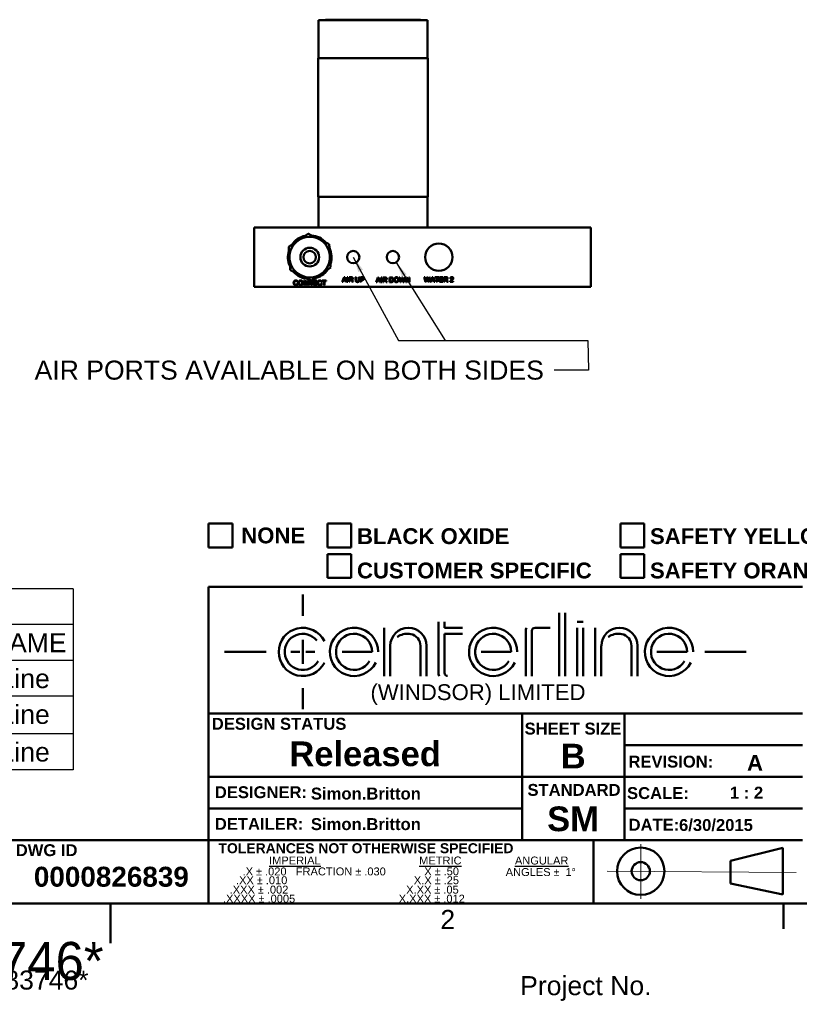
# Model space of a CAD drawing. Header units: millimetres. Extents: x 7 to 857, y -1 to 540.
# Tile 6 of 8: x 403 to 653, y -1 to 315. Entities that reach past the tile are written whole.
import ezdxf
from ezdxf.enums import TextEntityAlignment as Align

# ---------------------------------------------------------------- set-up
doc = ezdxf.new("R2010")
doc.units = ezdxf.units.MM
doc.header["$LTSCALE"] = 2
doc.layers.get('0').update_dxf_attribs({"lineweight": 25})
for name, color, linetype, lineweight in [('Border_0', 7, 'Continuous', 50), ('Border_2', 7, 'Continuous', 50), ('Sketch Geometry(CL)', 7, 'Continuous', 50), ('Symbols(CL)', 7, 'Continuous', 25), ('Visible Edges(CL)', 7, 'Continuous', 50)]:
    doc.layers.add(name, color=color, linetype=linetype, lineweight=lineweight)
doc.styles.add('ALIGNED-CL', font='arial.ttf')
doc.styles.add('Copy of DEFAULT-CL', font='arial.ttf')
doc.styles.add('DEFAULT-ANSI', font='arial.ttf')
doc.styles.add('Text Style30', font='arialbd.ttf')
doc.styles.add('Text Style31', font='arialbd.ttf')
doc.styles.add('Text Style32', font='arialbd.ttf')
doc.styles.add('Text Style50', font='arialbd.ttf')
doc.styles.add('Text Style56', font='arialbd.ttf')
doc.styles.add('Text Style93', font='arialbd.ttf')
doc.styles.add('Text Style95', font='arialbd.ttf')
doc.dimstyles.new('MM-2PLC-CL$7', dxfattribs={"dimscale": 2, "dimtxt": 3.048, "dimasz": 2.5, "dimexe": 3.175, "dimexo": 1.5875, "dimgap": 1.6002, "dimtad": 0, "dimtoh": 1, "dimrnd": 1e-08, "dimzin": 0, "dimdsep": 46, "dimtxsty": 'ALIGNED-CL', "dimcen": 0.09, "dimdle": 10, "dimclrd": 7, "dimclre": 7, "dimclrt": 250, "dimadec": 1, "dimazin": 0, "dimtfac": 1, "dimtofl": 0, "dimtmove": 0, "dimatfit": 3, "dimfxl": 0, "dimtolj": 1, "dimtzin": 0, "dimlwd": 25, "dimlwe": 25, "dimarcsym": 0})

# ---------------------------------------------------------------- blocks, each defined once
blk = doc.blocks.new('Borders Default Border')
at = {"layer": 'Border_0'}
blk.add_line((323.85, 15.75), (323.85, 11.68), dxfattribs=at)
at = {"layer": 'Border_0', "flags": 128}
blk.add_lwpolyline([(215.9, 9.4), (215.9, 15.75)], dxfattribs=at)
at = {"layer": 'Border_2', "insert": (268.82, 11.68), "char_height": 3.05, "attachment_point": 7, "style": 'ALIGNED-CL'}
blk.add_mtext('2', dxfattribs=at)
blk = doc.blocks.new('Replacement Items List')
at = {"layer": 'Symbols(CL)'}
for p, q in [((209.93, 66.23), (30.38, 66.23)), ((30.38, 66.23), (30.38, 60.51)), ((209.93, 66.23), (209.93, 60.51)), ((209.93, 60.51), (30.38, 60.51)), ((30.38, 60.51), (30.38, 54.76)), ((42.69, 60.51), (42.69, 54.76)), ((79.61, 60.51), (79.61, 54.76)), ((184.23, 60.51), (184.23, 54.76)), ((209.93, 60.51), (209.93, 54.76)), ((209.93, 54.76), (30.38, 54.76)), ((30.38, 54.76), (30.38, 37.22)), ((42.69, 54.76), (42.69, 37.22)), ((79.61, 54.76), (79.61, 37.22)), ((184.23, 54.76), (184.23, 37.22)), ((209.93, 54.76), (209.93, 37.22)), ((209.93, 49.01), (30.38, 49.01)), ((209.93, 42.97), (30.38, 42.97)), ((209.93, 37.22), (30.38, 37.22))]:
    blk.add_line(p, q, dxfattribs=at)
at = {"layer": 'Symbols(CL)', "color": 250, "char_height": 3.048, "attachment_point": 7, "style": 'ALIGNED-CL'}
for s, insert in [('Replacement Items List', (98.25, 61)), ('PART NUMBER', (45.99, 56.06)), ('DESCRIPTION', (117.7, 56.03)), ('MFG NAME', (185.93, 56.03)), ('QTY', (32.35, 55.84))]:
    blk.add_mtext(s, dxfattribs=dict(at, insert=insert))
at = {"layer": 'Symbols(CL)', "color": 7, "attachment_point": 7, "style": 'ALIGNED-CL'}
for s, insert, char_height in [('2', (35.48, 50.35), 3.05), ('100-03383', (44.08, 50.3), 3.048), ('O-RING, AS568, DUROM 70, 1-1/8"IDX1/16"', (80.73, 49.73), 3.048), ('CenterLine', (185.35, 50.28), 3.048), ('1', (35.84, 44.61), 3.05), ('100-60085', (44.08, 44.56), 3.048), ('FIT,BRASS,STR,COMPRESS,6MM TUBE,1/8"BSPP', (80.88, 43.98), 3.048), ('CenterLine', (185.35, 44.54), 3.048), ('CenterLine', (185.35, 38.5), 3.048), ('2', (35.48, 38.57), 3.05), ('100-06418', (44.08, 38.52), 3.048), ('FIT, BRASS,10-32 HOSE BARB, 1/4"OD TUBE ', (80.88, 37.94), 3.048)]:
    blk.add_mtext(s, dxfattribs=dict(at, insert=insert, char_height=char_height))
blk = doc.blocks.new('Title Blocks CLTB5')
at = {"layer": 'Sketch Geometry(CL)'}
for p, q in [((688.95, 63.55), (692.76, 63.55)), ((688.95, 59.74), (688.95, 63.55)), ((692.76, 63.55), (692.76, 59.74)), ((708, 63.55), (711.81, 63.55)), ((708, 59.74), (708, 63.55)), ((711.81, 63.55), (711.81, 59.74)), ((754.99, 63.55), (758.8, 63.55)), ((754.99, 59.74), (754.99, 63.55)), ((758.8, 63.55), (758.8, 59.74)), ((692.76, 59.74), (688.95, 59.74)), ((711.81, 59.74), (708, 59.74)), ((708, 58.65), (711.81, 58.65)), ((708, 54.84), (708, 58.65)), ((711.81, 58.65), (711.81, 54.84)), ((758.8, 59.74), (754.99, 59.74)), ((754.99, 58.65), (758.8, 58.65)), ((754.99, 54.84), (754.99, 58.65)), ((758.8, 58.65), (758.8, 54.84)), ((711.81, 54.84), (708, 54.84)), ((758.8, 54.84), (754.99, 54.84)), ((688.95, 53.39), (784.2, 53.39)), ((688.95, 33.07), (688.95, 53.39)), ((704.06, 52.16), (704.06, 48.77)), ((745.16, 39.1), (745.16, 49.26)), ((746.13, 39.1), (746.13, 49.26)), ((725.82, 47.81), (725.82, 39.39)), ((726.79, 47.81), (726.79, 46.84)), ((748.07, 47.81), (749.03, 47.81)), ((717.12, 46.84), (717.12, 39.1)), ((726.79, 46.84), (729.69, 46.84)), ((729.69, 45.87), (726.79, 45.87)), ((726.79, 45.87), (726.79, 39.59)), ((739.85, 39.1), (739.85, 46.55)), ((740.81, 40.07), (740.81, 46.36)), ((741.3, 46.84), (743.71, 46.84)), ((748.07, 39.1), (748.07, 46.84)), ((749.03, 39.1), (749.03, 46.84)), ((750.97, 46.36), (750.97, 46.84)), ((750.97, 39.1), (750.97, 46.36)), ((704.06, 44.42), (704.06, 44.91)), ((704.06, 44.42), (704.06, 41.52)), ((691.49, 42.97), (698.16, 42.97)), ((702.13, 42.97), (702.61, 42.97)), ((702.61, 42.97), (703.58, 42.97)), ((704.55, 42.97), (705.51, 42.97)), ((705.51, 42.97), (706, 42.97)), ((714.7, 42.97), (710.35, 42.97)), ((714.22, 42.97), (715.18, 42.97)), ((718.09, 43.94), (718.09, 39.1)), ((722.92, 43.94), (722.92, 39.1)), ((723.89, 43.94), (723.89, 39.1)), ((737.01, 42.97), (732.65, 42.97)), ((736.36, 42.97), (737.49, 42.97)), ((751.93, 43.94), (751.93, 39.1)), ((756.77, 43.94), (756.77, 39.1)), ((757.74, 43.94), (757.74, 39.1)), ((765.22, 42.97), (760.86, 42.97)), ((764.73, 42.97), (765.7, 42.97)), ((768.53, 42.97), (775.14, 42.97)), ((704.06, 41.52), (704.06, 41.04)), ((740.81, 41.04), (740.81, 39.1)), ((740.81, 39.1), (740.81, 39.59)), ((704.06, 37.17), (704.06, 33.78)), ((784.2, 33.07), (688.95, 33.07)), ((688.95, 33.07), (739.23, 33.07)), ((688.95, 22.91), (688.95, 33.07)), ((739.23, 33.07), (739.23, 22.91)), ((755.63, 33.02), (755.63, 12.7)), ((755.63, 27.99), (784.2, 27.99)), ((739.23, 22.91), (688.95, 22.91)), ((688.95, 22.91), (755.63, 22.91)), ((688.95, 12.75), (688.95, 22.91)), ((739.23, 22.95), (739.23, 12.7)), ((784.2, 22.91), (755.63, 22.91)), ((739.23, 17.83), (688.95, 17.83)), ((755.63, 17.83), (784.2, 17.83)), ((688.95, 12.75), (657.2, 12.75)), ((688.95, 2.59), (688.95, 12.75)), ((688.95, 12.75), (784.2, 12.75)), ((750.66, 12.75), (750.66, 2.59)), ((772.65, 9.43), (781.06, 11.55)), ((781.06, 11.55), (781.06, 4.02)), ((772.65, 9.43), (772.65, 5.79)), ((781.06, 4.02), (772.65, 5.79)), ((657.2, 2.59), (879.45, 2.59))]:
    blk.add_line(p, q, dxfattribs=at)
at = {"layer": 'Sketch Geometry(CL)', "linetype": 'Continuous', "lineweight": 18}
for p, q in [((758.26, 12.1), (758.26, 3.37)), ((752.87, 7.77), (783.17, 7.57))]:
    blk.add_line(p, q, dxfattribs=at)
at = {"layer": 'Sketch Geometry(CL)'}
for radius in [3.8, 1.46]:
    blk.add_circle((758.26, 7.78), radius, dxfattribs=at)
for centre, radius, start, end in [((704.06, 42.97), 3.87, 26.5651, 333.4349), ((704.06, 42.97), 2.9, 38.6598, 329.0362), ((712.28, 42.97), 3.87, 0.139, 333.8906), ((712.28, 42.97), 2.9, 0, 329.0362), ((720.99, 43.94), 2.9, 0, 180), ((720.85, 42.87), 3.01, 79.9532, 117.3654), ((720.99, 43.94), 1.93, 0, 78.8073), ((734.59, 42.97), 3.87, 0.139, 333.8906), ((734.59, 42.97), 2.9, 0, 329.0362), ((740.33, 46.55), 0.484, 142.1111, 180), ((741.3, 46.36), 0.484, 90, 180), ((754.84, 43.94), 2.9, 0, 180), ((754.7, 42.87), 3.01, 79.9532, 117.3654), ((754.84, 43.94), 1.93, 0, 78.8073), ((762.8, 42.97), 3.87, 0.139, 333.8906), ((762.8, 42.97), 2.9, 0, 329.0362), ((718.41, 46.92), 1.72, 297.241, 307.2992), ((752.26, 46.92), 1.72, 297.241, 307.2992), ((727.27, 39.59), 0.484, 180, 270), ((726.31, 39.39), 0.484, 180, 217.8889)]:
    blk.add_arc(centre, radius, start, end, dxfattribs=at)
at = {"layer": 'Symbols(CL)', "color": 179}
for s, insert, char_height, attachment_point, style in [('\\fArial|b1|i0;\\H2.5400;NONE', (699.31, 61.64), 2.54, 5, 'Copy of DEFAULT-CL'), ('\\fArial|b0|i0;\\H2.5400;(WINDSOR) LIMITED', (714.91, 37.78), 2.54, 1, 'DEFAULT-ANSI'), ('\\fArial|b1|i0;\\H1.9050;DESIGN STATUS', (689.46, 32.39), 1.905, 1, 'DEFAULT-ANSI'), ('\\fArial|b1|i0;\\H1.9050;REVISION:', (756.28, 26.32), 1.905, 1, 'DEFAULT-ANSI'), ('\\fArial|b1|i0;\\H1.9050;STANDARD', (740.09, 21.78), 1.905, 1, 'DEFAULT-ANSI'), ('\\fArial|b1|i0;\\H1.9050;DETAILER:', (689.95, 16.33), 1.905, 1, 'DEFAULT-ANSI'), ('\\fArial|b1|i0;\\H1.9050;DATE:', (756.31, 16.19), 1.905, 1, 'DEFAULT-ANSI'), ('\\fArial|b1|i0;\\H1.6002;TOLERANCES NOT OTHERWISE SPECIFIED', (690.53, 10.65), 1.6002, 7, 'DEFAULT-ANSI'), ('\\fArial|b0|i0;\\H1.2700;ANGLES \\fAIGDT|b0|i0;\\H1.2700;`\\fArial|b0|i0;\\H1.2700;  \\fAIGDT|b0|i0;\\H1.2700;1~', (736.6, 8.28), 1.27, 1, 'DEFAULT-ANSI')]:
    blk.add_mtext(s, dxfattribs=dict(at, insert=insert, char_height=char_height, attachment_point=attachment_point, style=style))
at = {"layer": 'Symbols(CL)', "color": 179, "char_height": 2.54, "attachment_point": 4, "line_spacing_factor": 1.301315, "style": 'Copy of DEFAULT-CL'}
for s, insert in [('\\fArial|b1|i0;\\H2.5400;BLACK OXIDE\\PCUSTOMER SPECIFIC', (712.75, 58.77)), ('\\fArial|b1|i0;\\H2.5400;SAFETY YELLOW\\PSAFETY ORANGE', (759.74, 58.77))]:
    blk.add_mtext(s, dxfattribs=dict(at, insert=insert))
at = {"layer": 'Symbols(CL)', "color": 179, "attachment_point": 1, "style": 'DEFAULT-ANSI'}
for s, insert, char_height, width in [('\\fArial|b1|i0;\\H1.9050;SHEET SIZE', (739.63, 31.62), 1.905, 15.5318), ('\\fArial|b1|i0;\\H1.9050;DESIGNER:', (689.95, 21.41), 1.905, 14.7899), ('\\fArial|b1|i0;\\H1.9050;SCALE:', (756.06, 21.27), 1.905, 9.9083), ('\\fArial|b1|i0;\\H1.9050;DWG ID', (658.02, 12.11), 1.905, 12.1955), ('\\fArial|b0|i0;\\H1.2700;\\LIMPERIAL', (698.65, 10.14), 1.27, 8.933), ('\\fArial|b0|i0;\\H1.2700;\\LMETRIC', (722.72, 10.14), 1.27, 7.541), ('\\fArial|b0|i0;\\H1.2700;\\LANGULAR', (738.08, 10.13), 1.27, 9.5233), ('\\fArial|b0|i0;\\H1.2700;X \\fAIGDT|b0|i0;\\H1.2700;`\\fArial|b0|i0;\\H1.2700; .50', (723.54, 8.4), 1.27, 7.3488), ('\\fArial|b0|i0;\\H1.2700;       .XX \\fAIGDT|b0|i0;\\H1.2700;`\\fArial|b0|i0;\\H1.2700; .010', (689.9, 6.97), 1.27, 28.6168), ('\\fArial|b0|i0;\\H1.2700;X.X \\fAIGDT|b0|i0;\\H1.2700;`\\fArial|b0|i0;\\H1.2700; .25', (721.87, 6.97), 1.27, 7.8497), ('\\fArial|b0|i0;\\H1.2700;       .XXX \\fAIGDT|b0|i0;\\H1.2700;`\\fArial|b0|i0;\\H1.2700; .002     ', (688.88, 5.46), 1.27, 28.6168), ('\\fArial|b0|i0;\\H1.2700;X.XX \\fAIGDT|b0|i0;\\H1.2700;`\\fArial|b0|i0;\\H1.2700; .05', (720.64, 5.46), 1.27, 9.285), ('\\fArial|b0|i0;\\H1.2700;       .XXXX \\fAIGDT|b0|i0;\\H1.2700;`\\fArial|b0|i0;\\H1.2700; .0005     ', (687.81, 4.01), 1.27, 28.6168), ('\\fArial|b0|i0;\\H1.2700;X.XXX \\fAIGDT|b0|i0;\\H1.2700;`\\fArial|b0|i0;\\H1.2700; .012', (719.45, 4.01), 1.27, 12.0776)]:
    blk.add_mtext(s, dxfattribs=dict(at, insert=insert, char_height=char_height, width=width))
at = {"layer": 'Symbols(CL)', "color": 179}
for s, insert, char_height, width, attachment_point, line_spacing_factor, style in [('\\fArial|b0|i0;\\H1.2700;       .X \\fAIGDT|b0|i0;\\H1.2700;`\\fArial|b0|i0;\\H1.2700; .020   FRACTION \\fAIGDT|b0|i0;\\H1.2700;`\\fArial|b0|i0;\\H1.2700; .030\\P    \\fAIGDT|b0|i0;\\H1.2700; ', (690.96, 8.38), 1.27, 28.413, 1, 1.63327, 'DEFAULT-ANSI'), ('{\\f3 of 9 Barcode|b0|i0|c0|p82;\\H1.9987x;*606-83746*\\P\\fArial|b0|i0|c0|p34;\\H0.50033x;Part No. *606-83746*\\H2.7799x; }', (649.45, -7.41), 3.05, 60, 5, 0.452074, 'Copy of DEFAULT-CL'), ('{\\f3 of 9 Barcode|b0|i0|c0|p82;\\H1.9987x;\\P\\fArial|b0|i0|c0|p34;\\H0.50033x;Project No. \\H1.99x; }', (749.45, -7.41), 3.05, 80, 5, 0.714187, 'Copy of DEFAULT-CL')]:
    blk.add_mtext(s, dxfattribs=dict(at, insert=insert, char_height=char_height, width=width, attachment_point=attachment_point, line_spacing_factor=line_spacing_factor, style=style))
for tag, p, height, style in [('CATEGORY_001', (873.41, 67.69), 6.1, 'Text Style56'), ('MANAGER_001', (783.92, 43.99), 6.1, 'Text Style56'), ('DESCRIPTION_001', (784.85, 36.82), 3.05, 'DEFAULT-ANSI'), ('STATUS_001', (701.9, 24.64), 3.96, 'Text Style50'), ('SheetSize_001', (745.43, 24.27), 3.96, 'Text Style50'), ('REVISION_NUMBER_001', (775.3, 23.91), 2.54, 'Text Style31'), ('MFG_APPROVED_BY_001', (705.36, 19.28), 1.91, 'Text Style93'), ('Drawing_Scale_001', (772.55, 19.43), 1.91, 'Text Style93'), ('ENG_APPROVED_BY_001', (743.25, 14.21), 3.96, 'Text Style50'), ('AUTHOR_001', (705.36, 14.38), 1.91, 'Text Style93'), ('CREATION_DATE_001', (764.4, 14.24), 1.9, 'Text Style30'), ('CHECKED_BY_001', (660.93, 5.3), 3.2, 'Text Style95'), ('PTC_WM_ITERATION_001', (875.91, 3.6), 3.05, 'Text Style32'), ('FILENAME_001', (791.65, 4.36), 1.9, 'Text Style30')]:
    blk.add_attdef(tag, p, '', height=height, dxfattribs=dict(at, style=style))
at = {"layer": 'Symbols(CL)', "color": 179, "style": 'Text Style32'}
for tag, p in [('MATERIAL', (784.84, 30.45)), ('MaterialSize', (784.84, 22.91))]:
    blk.add_attdef(tag, text='', height=3.05, dxfattribs=at).set_placement(p, align=Align.MIDDLE_LEFT)

msp = doc.modelspace()

# ---------------------------------------------------------------- linework, layer by layer
at = {"layer": 'Visible Edges(CL)'}
for p, q in [((498.587, 315.017), (533.512, 315.017)), ((498.587, 302.761), (498.587, 315.017)), ((500.809, 315.144), (500.682, 315.017)), ((500.809, 315.144), (531.289, 315.144)), ((531.289, 315.144), (531.416, 315.017)), ((533.512, 302.761), (533.512, 315.017)), ((498.46, 302.761), (533.639, 302.761)), ((498.46, 258.311), (498.46, 302.761)), ((533.639, 258.311), (533.639, 302.761)), ((498.46, 258.311), (533.639, 258.311)), ((498.587, 248.469), (498.587, 258.311)), ((533.512, 248.469), (533.512, 258.311)), ((585.899, 248.469), (477.949, 248.469)), ((477.949, 229.419), (477.949, 248.469)), ((585.899, 248.469), (585.899, 229.419)), ((491.892, 231.048), (491.693, 231.001)), ((493.163, 232.34), (493.163, 232.431)), ((493.408, 232.34), (493.163, 232.34)), ((493.821, 229.941), (493.821, 231.465)), ((493.821, 231.465), (494.028, 231.465)), ((494.014, 231.138), (494.014, 229.941)), ((494.816, 229.941), (494.014, 231.138)), ((494.028, 231.465), (494.829, 230.269)), ((494.829, 230.269), (494.829, 231.465)), ((494.829, 231.465), (495.022, 231.465)), ((495.022, 231.465), (495.022, 229.941)), ((495.359, 231.465), (495.566, 231.465)), ((495.359, 229.941), (495.359, 231.465)), ((496.353, 229.941), (495.552, 231.138)), ((495.552, 231.138), (495.552, 229.941)), ((495.566, 231.465), (496.367, 230.269)), ((496.367, 231.465), (496.56, 231.465)), ((496.367, 230.269), (496.367, 231.465)), ((496.56, 231.465), (496.56, 229.941)), ((496.903, 229.941), (496.903, 231.465)), ((496.903, 231.465), (498.006, 231.465)), ((498.006, 231.285), (497.105, 231.285)), ((497.105, 231.285), (497.105, 230.82)), ((497.105, 230.82), (497.949, 230.82)), ((497.949, 230.82), (497.949, 230.639)), ((498.006, 231.465), (498.006, 231.285)), ((499.583, 231.048), (499.384, 231.001)), ((499.743, 231.285), (499.743, 231.465)), ((499.743, 231.465), (500.951, 231.465)), ((500.245, 231.285), (499.743, 231.285)), ((500.245, 229.941), (500.245, 231.285)), ((500.447, 231.285), (500.447, 229.941)), ((500.951, 231.285), (500.447, 231.285)), ((500.951, 231.465), (500.951, 231.285)), ((506.151, 230.982), (506.736, 232.506)), ((506.365, 230.982), (506.151, 230.982)), ((506.532, 231.443), (506.365, 230.982)), ((507.171, 231.443), (506.532, 231.443)), ((506.758, 232.054), (506.59, 231.607)), ((506.59, 231.607), (507.108, 231.607)), ((506.736, 232.506), (506.955, 232.506)), ((507.108, 231.607), (506.948, 232.03)), ((506.955, 232.506), (507.577, 230.982)), ((507.347, 230.982), (507.171, 231.443)), ((507.577, 230.982), (507.347, 230.982)), ((507.772, 232.506), (507.974, 232.506)), ((507.772, 230.982), (507.772, 232.506)), ((507.974, 230.982), (507.772, 230.982)), ((507.974, 232.506), (507.974, 230.982)), ((508.332, 230.982), (508.332, 232.506)), ((508.332, 232.506), (509.008, 232.506)), ((508.534, 230.982), (508.332, 230.982)), ((509.016, 232.338), (508.534, 232.338)), ((508.534, 232.338), (508.534, 231.834)), ((508.534, 231.834), (508.968, 231.834)), ((508.534, 231.659), (508.534, 230.982)), ((508.768, 231.659), (508.534, 231.659)), ((509.422, 230.982), (509.22, 231.299)), ((509.41, 231.397), (509.674, 230.982)), ((509.674, 230.982), (509.422, 230.982)), ((510.461, 231.626), (510.461, 232.506)), ((510.461, 232.506), (510.664, 232.506)), ((510.664, 232.506), (510.664, 231.627)), ((511.458, 232.506), (511.66, 232.506)), ((511.458, 231.627), (511.458, 232.506)), ((511.66, 232.506), (511.66, 231.626)), ((511.996, 232.506), (512.571, 232.506)), ((511.996, 230.982), (511.996, 232.506)), ((512.198, 230.982), (511.996, 230.982)), ((512.198, 232.326), (512.198, 231.781)), ((512.588, 232.326), (512.198, 232.326)), ((512.198, 231.781), (512.592, 231.781)), ((512.589, 231.601), (512.198, 231.601)), ((512.198, 231.601), (512.198, 230.982)), ((517.031, 230.937), (517.616, 232.461)), ((517.244, 230.937), (517.031, 230.937)), ((517.412, 231.399), (517.244, 230.937)), ((518.05, 231.399), (517.412, 231.399)), ((517.638, 232.01), (517.47, 231.562)), ((517.47, 231.562), (517.988, 231.562)), ((517.616, 232.461), (517.834, 232.461)), ((517.988, 231.562), (517.827, 231.985)), ((517.834, 232.461), (518.457, 230.937)), ((518.227, 230.937), (518.05, 231.399)), ((518.457, 230.937), (518.227, 230.937)), ((518.652, 232.461), (518.854, 232.461)), ((518.652, 230.937), (518.652, 232.461)), ((518.854, 230.937), (518.652, 230.937)), ((518.854, 232.461), (518.854, 230.937)), ((519.212, 230.937), (519.212, 232.461)), ((519.212, 232.461), (519.888, 232.461)), ((519.414, 230.937), (519.212, 230.937)), ((519.896, 232.293), (519.414, 232.293)), ((519.414, 232.293), (519.414, 231.789)), ((519.414, 231.789), (519.847, 231.789)), ((519.414, 231.615), (519.414, 230.937)), ((519.648, 231.615), (519.414, 231.615)), ((520.302, 230.937), (520.1, 231.254)), ((520.29, 231.352), (520.554, 230.937)), ((520.554, 230.937), (520.302, 230.937)), ((521.338, 230.937), (521.338, 232.461)), ((521.338, 232.461), (521.863, 232.461)), ((521.888, 230.937), (521.338, 230.937)), ((521.54, 232.281), (521.54, 231.117)), ((521.86, 232.281), (521.54, 232.281)), ((521.54, 231.117), (521.865, 231.117)), ((524.798, 230.937), (524.394, 232.461)), ((524.394, 232.461), (524.601, 232.461)), ((524.601, 232.461), (524.833, 231.462)), ((525.006, 230.937), (524.798, 230.937)), ((524.967, 231.432), (525.256, 232.461)), ((525.328, 232.099), (525.006, 230.937)), ((525.256, 232.461), (525.5, 232.461)), ((525.74, 230.937), (525.422, 232.099)), ((525.5, 232.461), (525.718, 231.69)), ((525.938, 230.937), (525.74, 230.937)), ((525.912, 231.482), (526.15, 232.461)), ((526.353, 232.461), (525.938, 230.937)), ((526.15, 232.461), (526.353, 232.461)), ((526.541, 232.461), (526.747, 232.461)), ((526.541, 230.937), (526.541, 232.461)), ((526.733, 230.937), (526.541, 230.937)), ((527.535, 230.937), (526.733, 232.134)), ((526.733, 232.134), (526.733, 230.937)), ((526.747, 232.461), (527.549, 231.265)), ((527.742, 230.937), (527.535, 230.937)), ((527.549, 232.461), (527.742, 232.461)), ((527.549, 231.265), (527.549, 232.461)), ((527.742, 232.461), (527.742, 230.937)), ((532.851, 231.02), (532.447, 232.544)), ((532.447, 232.544), (532.653, 232.544)), ((532.653, 232.544), (532.886, 231.545)), ((533.059, 231.02), (532.851, 231.02)), ((533.019, 231.515), (533.309, 232.544)), ((533.381, 232.182), (533.059, 231.02)), ((533.309, 232.544), (533.553, 232.544)), ((533.793, 231.02), (533.475, 232.182)), ((533.553, 232.544), (533.771, 231.773)), ((533.99, 231.02), (533.793, 231.02)), ((533.965, 231.565), (534.203, 232.544)), ((534.406, 232.544), (533.99, 231.02)), ((534.203, 232.544), (534.406, 232.544)), ((534.428, 231.02), (535.014, 232.544)), ((534.642, 231.02), (534.428, 231.02)), ((534.809, 231.481), (534.642, 231.02)), ((535.448, 231.481), (534.809, 231.481)), ((535.036, 232.092), (534.867, 231.645)), ((534.867, 231.645), (535.385, 231.645)), ((535.014, 232.544), (535.232, 232.544)), ((535.385, 231.645), (535.225, 232.068)), ((535.232, 232.544), (535.855, 231.02)), ((535.625, 231.02), (535.448, 231.481)), ((535.855, 231.02), (535.625, 231.02)), ((535.901, 232.544), (537.109, 232.544)), ((535.901, 232.364), (535.901, 232.544)), ((536.403, 232.364), (535.901, 232.364)), ((536.403, 231.02), (536.403, 232.364)), ((536.605, 231.02), (536.403, 231.02)), ((537.109, 232.364), (536.605, 232.364)), ((536.605, 232.364), (536.605, 231.02)), ((537.109, 232.544), (537.109, 232.364)), ((537.321, 231.02), (537.321, 232.544)), ((537.321, 232.544), (538.424, 232.544)), ((538.459, 231.02), (537.321, 231.02)), ((538.424, 232.364), (537.523, 232.364)), ((537.523, 232.364), (537.523, 231.898)), ((537.523, 231.898), (538.367, 231.898)), ((537.523, 231.718), (537.523, 231.2)), ((538.367, 231.718), (537.523, 231.718)), ((537.523, 231.2), (538.459, 231.2)), ((538.367, 231.898), (538.367, 231.718)), ((538.424, 232.544), (538.424, 232.364)), ((538.459, 231.2), (538.459, 231.02)), ((538.74, 232.544), (539.416, 232.544)), ((538.74, 231.02), (538.74, 232.544)), ((538.942, 231.02), (538.74, 231.02)), ((538.942, 232.375), (538.942, 231.871)), ((539.424, 232.375), (538.942, 232.375)), ((538.942, 231.871), (539.376, 231.871)), ((539.176, 231.697), (538.942, 231.697)), ((538.942, 231.697), (538.942, 231.02)), ((539.83, 231.02), (539.628, 231.337)), ((539.818, 231.435), (540.082, 231.02)), ((540.082, 231.02), (539.83, 231.02)), ((541.773, 231.02), (540.766, 231.02)), ((540.994, 232.09), (540.801, 232.109)), ((541.026, 231.2), (541.773, 231.2)), ((541.773, 231.2), (541.773, 231.02)), ((585.899, 229.419), (477.949, 229.419)), ((491.715, 230.477), (491.917, 230.426)), ((494.014, 229.941), (493.821, 229.941)), ((495.022, 229.941), (494.816, 229.941)), ((495.552, 229.941), (495.359, 229.941)), ((496.56, 229.941), (496.353, 229.941)), ((498.041, 229.941), (496.903, 229.941)), ((497.105, 230.639), (497.105, 230.121)), ((497.949, 230.639), (497.105, 230.639)), ((497.105, 230.121), (498.041, 230.121)), ((498.041, 230.121), (498.041, 229.941)), ((499.406, 230.477), (499.608, 230.426)), ((500.447, 229.941), (500.245, 229.941))]:
    msp.add_line(p, q, dxfattribs=at)
for centre, radius in [((537.131, 238.944), 4.366), ((495.729, 238.944), 3), ((495.729, 238.944), 2), ((509.699, 238.944), 1.981), ((522.399, 238.944), 1.981)]:
    msp.add_circle(centre, radius, dxfattribs=at)
for radius, start, end in [(6.5, 123.62478, 183.62478), (7, 101.83799, 145.41157), (6.5, 63.62478, 123.62478), (7, 41.83799, 85.41157), (6.5, 3.62478, 63.62478), (7, 161.83799, 205.41157), (7, 341.83799, 25.41157), (6.5, 183.62478, 243.62478), (6.5, 303.62478, 3.62478), (7, 221.83799, 265.41157), (7, 281.83799, 325.41157), (6.5, 243.62478, 303.62478)]:
    msp.add_arc((495.729, 238.944), radius, start, end, dxfattribs=at)
for points, weights in [([(492.13, 244.356), (490.679, 243.392), (489.005, 242.278)], [1, 1.03799156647, 1.00007075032]), ([(495.255, 246.434), (493.58, 245.321), (492.13, 244.356)], [1.00007075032, 1.03799156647, 1]), ([(498.617, 244.767), (497.056, 245.541), (495.255, 246.434)], [1, 1.03799156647, 1.00007075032]), ([(501.979, 243.1), (500.177, 243.993), (498.617, 244.767)], [1.00007075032, 1.03799156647, 1]), ([(489.005, 242.278), (489.132, 240.271), (489.242, 238.533)], [1.00007075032, 1.03799156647, 1]), ([(502.216, 239.355), (502.106, 241.093), (501.979, 243.1)], [1, 1.03799156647, 1.00007075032]), ([(489.242, 238.533), (489.352, 236.795), (489.479, 234.787)], [1, 1.03799156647, 1.00007075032]), ([(502.453, 235.609), (502.326, 237.616), (502.216, 239.355)], [1.00007075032, 1.03799156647, 1]), ([(489.479, 234.787), (491.281, 233.894), (492.842, 233.12)], [1.00007075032, 1.03799156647, 1]), ([(499.329, 233.531), (500.779, 234.496), (502.453, 235.609)], [1, 1.03799156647, 1.00007075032]), ([(492.842, 233.12), (494.402, 232.347), (496.204, 231.453)], [1, 1.03799156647, 1.00007075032]), ([(496.204, 231.453), (497.878, 232.567), (499.329, 233.531)], [1.00007075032, 1.03799156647, 1])]:
    msp.add_rational_spline(points, weights, degree=2, dxfattribs=at)
for points in [[(490.57, 230.715), (490.57, 230.953), (490.752, 231.309), (491.088, 231.492), (491.29, 231.492)], [(491.287, 229.916), (491.04, 229.916), (490.731, 230.117), (490.57, 230.497), (490.57, 230.715)], [(491.285, 231.319), (491.11, 231.319), (490.873, 231.151), (490.778, 230.867), (490.778, 230.716)], [(490.778, 230.716), (490.778, 230.522), (490.892, 230.232), (491.13, 230.089), (491.269, 230.089)], [(491.693, 231.001), (491.64, 231.167), (491.439, 231.319), (491.285, 231.319)], [(491.29, 231.492), (491.519, 231.492), (491.83, 231.259), (491.892, 231.048)], [(492.106, 230.684), (492.106, 231.063), (492.513, 231.492), (492.835, 231.492)], [(492.835, 229.916), (492.619, 229.916), (492.28, 230.124), (492.106, 230.483), (492.106, 230.684)], [(492.836, 231.319), (492.622, 231.319), (492.313, 231.025), (492.313, 230.681)], [(492.313, 230.681), (492.313, 230.406), (492.61, 230.089), (492.834, 230.089)], [(492.834, 230.089), (493.062, 230.089), (493.355, 230.408), (493.355, 230.703)], [(492.835, 231.492), (493.046, 231.492), (493.386, 231.29), (493.563, 230.93), (493.563, 230.701)], [(493.563, 230.701), (493.563, 230.47), (493.376, 230.104), (493.032, 229.916), (492.835, 229.916)], [(493.355, 230.703), (493.355, 230.889), (493.23, 231.167), (492.987, 231.319), (492.836, 231.319)], [(498.261, 230.715), (498.261, 230.953), (498.443, 231.309), (498.779, 231.492), (498.981, 231.492)], [(498.977, 229.916), (498.731, 229.916), (498.422, 230.117), (498.261, 230.497), (498.261, 230.715)], [(498.976, 231.319), (498.801, 231.319), (498.564, 231.151), (498.469, 230.867), (498.469, 230.716)], [(498.469, 230.716), (498.469, 230.522), (498.583, 230.232), (498.821, 230.089), (498.96, 230.089)], [(499.384, 231.001), (499.331, 231.167), (499.13, 231.319), (498.976, 231.319)], [(498.981, 231.492), (499.21, 231.492), (499.521, 231.259), (499.583, 231.048)], [(506.841, 232.346), (506.811, 232.199), (506.758, 232.054)], [(506.948, 232.03), (506.876, 232.223), (506.841, 232.346)], [(508.881, 231.652), (508.846, 231.659), (508.768, 231.659)], [(509.22, 231.299), (509.131, 231.436), (509.018, 231.581), (508.927, 231.641), (508.881, 231.652)], [(508.968, 231.834), (509.106, 231.834), (509.262, 231.89), (509.343, 232.017), (509.343, 232.09)], [(509.008, 232.506), (509.212, 232.506), (509.424, 232.424), (509.551, 232.216), (509.551, 232.09)], [(509.343, 232.09), (509.343, 232.198), (509.186, 232.338), (509.016, 232.338)], [(509.551, 232.09), (509.551, 231.928), (509.34, 231.706), (509.122, 231.676)], [(509.122, 231.676), (509.201, 231.637), (509.243, 231.6)], [(509.243, 231.6), (509.331, 231.519), (509.41, 231.397)], [(511.064, 230.957), (510.851, 230.957), (510.578, 231.104), (510.461, 231.384), (510.461, 231.626)], [(510.664, 231.627), (510.664, 231.429), (510.737, 231.241), (510.917, 231.139), (511.047, 231.139)], [(511.047, 231.139), (511.269, 231.139), (511.458, 231.341), (511.458, 231.627)], [(511.66, 231.626), (511.66, 231.396), (511.557, 231.126), (511.285, 230.957), (511.064, 230.957)], [(512.571, 232.506), (512.723, 232.506), (512.803, 232.491)], [(512.776, 232.312), (512.725, 232.326), (512.588, 232.326)], [(513.16, 232.065), (513.16, 231.871), (512.912, 231.601), (512.589, 231.601)], [(512.592, 231.781), (512.788, 231.781), (512.952, 231.926), (512.952, 232.059)], [(512.952, 232.059), (512.952, 232.154), (512.855, 232.291), (512.776, 232.312)], [(512.803, 232.491), (512.916, 232.472), (513.067, 232.368), (513.16, 232.179), (513.16, 232.065)], [(517.721, 232.301), (517.69, 232.155), (517.638, 232.01)], [(517.827, 231.985), (517.755, 232.178), (517.721, 232.301)], [(519.76, 231.608), (519.725, 231.615), (519.648, 231.615)], [(520.1, 231.254), (520.011, 231.392), (519.897, 231.537), (519.807, 231.596), (519.76, 231.608)], [(519.847, 231.789), (519.986, 231.789), (520.141, 231.846), (520.223, 231.972), (520.223, 232.046)], [(519.888, 232.461), (520.091, 232.461), (520.304, 232.379), (520.431, 232.171), (520.431, 232.046)], [(520.223, 232.046), (520.223, 232.154), (520.066, 232.293), (519.896, 232.293)], [(520.431, 232.046), (520.431, 231.883), (520.22, 231.661), (520.002, 231.631)], [(520.002, 231.631), (520.081, 231.592), (520.123, 231.555)], [(520.123, 231.555), (520.211, 231.474), (520.29, 231.352)], [(522.121, 232.25), (522.039, 232.281), (521.86, 232.281)], [(521.863, 232.461), (522.041, 232.461), (522.135, 232.439)], [(521.865, 231.117), (522.016, 231.117), (522.188, 231.173), (522.238, 231.224)], [(522.598, 231.707), (522.598, 231.534), (522.517, 231.266), (522.39, 231.091), (522.239, 230.99), (522.027, 230.937), (521.888, 230.937)], [(522.39, 231.711), (522.39, 231.95), (522.233, 232.207), (522.121, 232.25)], [(522.135, 232.439), (522.266, 232.409), (522.358, 232.33)], [(522.238, 231.224), (522.31, 231.296), (522.39, 231.538), (522.39, 231.711)], [(522.358, 232.33), (522.478, 232.229), (522.598, 231.912), (522.598, 231.707)], [(522.815, 231.68), (522.815, 232.059), (523.223, 232.488), (523.545, 232.488)], [(523.545, 230.912), (523.329, 230.912), (522.99, 231.12), (522.815, 231.479), (522.815, 231.68)], [(523.546, 232.315), (523.332, 232.315), (523.023, 232.021), (523.023, 231.677)], [(523.023, 231.677), (523.023, 231.402), (523.319, 231.085), (523.544, 231.085)], [(523.544, 231.085), (523.771, 231.085), (524.065, 231.404), (524.065, 231.699)], [(523.545, 232.488), (523.756, 232.488), (524.095, 232.286), (524.273, 231.926), (524.273, 231.697)], [(524.273, 231.697), (524.273, 231.466), (524.086, 231.1), (523.742, 230.912), (523.545, 230.912)], [(524.065, 231.699), (524.065, 231.885), (523.94, 232.163), (523.697, 232.315), (523.546, 232.315)], [(524.833, 231.462), (524.87, 231.306), (524.898, 231.15)], [(524.898, 231.15), (524.956, 231.395), (524.967, 231.432)], [(525.373, 232.278), (525.348, 232.173), (525.328, 232.099)], [(525.422, 232.099), (525.38, 232.244), (525.373, 232.278)], [(525.718, 231.69), (525.798, 231.403), (525.837, 231.15)], [(525.837, 231.15), (525.866, 231.295), (525.912, 231.482)], [(532.886, 231.545), (532.923, 231.388), (532.951, 231.232)], [(532.951, 231.232), (533.009, 231.478), (533.019, 231.515)], [(533.426, 232.36), (533.4, 232.256), (533.381, 232.182)], [(533.475, 232.182), (533.433, 232.327), (533.426, 232.36)], [(533.771, 231.773), (533.851, 231.486), (533.889, 231.232)], [(533.889, 231.232), (533.918, 231.378), (533.965, 231.565)], [(535.118, 232.384), (535.088, 232.237), (535.036, 232.092)], [(535.225, 232.068), (535.153, 232.26), (535.118, 232.384)], [(539.288, 231.69), (539.254, 231.697), (539.176, 231.697)], [(539.628, 231.337), (539.539, 231.474), (539.425, 231.619), (539.335, 231.679), (539.288, 231.69)], [(539.376, 231.871), (539.514, 231.871), (539.669, 231.928), (539.751, 232.055), (539.751, 232.128)], [(539.416, 232.544), (539.619, 232.544), (539.832, 232.461), (539.959, 232.254), (539.959, 232.128)], [(539.751, 232.128), (539.751, 232.236), (539.594, 232.375), (539.424, 232.375)], [(539.959, 232.128), (539.959, 231.965), (539.748, 231.744), (539.53, 231.713)], [(539.53, 231.713), (539.609, 231.675), (539.651, 231.638)], [(539.651, 231.638), (539.739, 231.557), (539.818, 231.435)], [(540.766, 231.02), (540.764, 231.087), (540.788, 231.15)], [(540.788, 231.15), (540.826, 231.253), (540.996, 231.452), (541.156, 231.583)], [(540.801, 232.109), (540.821, 232.324), (541.078, 232.55), (541.296, 232.55)], [(541.291, 232.395), (541.156, 232.395), (540.995, 232.233), (540.994, 232.09)], [(541.321, 231.493), (541.153, 231.352), (541.058, 231.251), (541.026, 231.2)], [(541.156, 231.583), (541.404, 231.788), (541.578, 232.025), (541.578, 232.132)], [(541.578, 232.132), (541.578, 232.243), (541.419, 232.395), (541.291, 232.395)], [(541.296, 232.55), (541.515, 232.55), (541.771, 232.307), (541.771, 232.127)], [(541.771, 232.127), (541.771, 232.035), (541.696, 231.859), (541.522, 231.663), (541.321, 231.493)], [(491.269, 230.089), (491.439, 230.089), (491.673, 230.284), (491.715, 230.477)], [(491.917, 230.426), (491.853, 230.177), (491.525, 229.916), (491.287, 229.916)], [(498.96, 230.089), (499.13, 230.089), (499.364, 230.284), (499.406, 230.477)], [(499.608, 230.426), (499.544, 230.177), (499.216, 229.916), (498.977, 229.916)]]:
    msp.add_open_spline(points, degree=2, dxfattribs=at)

# ---------------------------------------------------------------- block references
at = {"xscale": 2, "yscale": 2, "zscale": 2}
msp.add_blockref('Borders Default Border', (0, 0), dxfattribs=at)
ref = msp.add_blockref('Title Blocks CLTB5', (-914.61, 26.322), dxfattribs=dict(xscale=2, yscale=2, zscale=2))
ref.add_attrib('STATUS_001', 'Released', (489.189, 75.595), dxfattribs={"layer": 'Symbols(CL)', "color": 179, "height": 7.9248, "style": 'Text Style50'})
ref.add_attrib('MFG_APPROVED_BY_001', 'Simon.Britton', (496.103, 64.885), dxfattribs={"layer": 'Symbols(CL)', "color": 179, "height": 3.82, "style": 'Text Style93'})
ref.add_attrib('AUTHOR_001', 'Simon.Britton', (496.103, 55.091), dxfattribs={"layer": 'Symbols(CL)', "color": 179, "height": 3.82, "style": 'Text Style93'})
ref.add_attrib('CREATION_DATE_001', '6/30/2015', (614.193, 54.806), dxfattribs={"layer": 'Symbols(CL)', "color": 179, "height": 3.81, "style": 'Text Style30'})
ref.add_attrib('REVISION_NUMBER_001', 'A', (635.998, 74.146), dxfattribs={"layer": 'Symbols(CL)', "color": 179, "height": 5.08, "style": 'Text Style31'})
ref.add_attrib('CHECKED_BY_001', '0000826839', (407.244, 36.916), dxfattribs={"layer": 'Symbols(CL)', "color": 179, "height": 6.4, "style": 'Text Style95'})
ref.add_attrib('ENG_APPROVED_BY_001', 'SM', (571.889, 54.732), dxfattribs={"layer": 'Symbols(CL)', "color": 179, "height": 7.9248, "style": 'Text Style50'})
ref.add_attrib('SheetSize_001', 'B', (576.251, 74.853), dxfattribs={"layer": 'Symbols(CL)', "color": 179, "height": 7.925, "style": 'Text Style50'})
ref.add_attrib('Drawing_Scale_001', '1 : 2', (630.496, 65.181), dxfattribs={"layer": 'Symbols(CL)', "color": 179, "height": 3.82, "style": 'Text Style93'})
at = {"layer": 'Symbols(CL)', "xscale": 2, "yscale": 2, "zscale": 2}
msp.add_blockref('Replacement Items List', (0, 0), dxfattribs=at)

# ---------------------------------------------------------------- texts
at = {"layer": 'Symbols(CL)', "color": 250, "insert": (407.482, 202.648), "char_height": 6.1, "width": 163.41213, "attachment_point": 4, "style": 'ALIGNED-CL'}
msp.add_mtext('{AIR PORTS AVAILABLE ON BOTH SIDES}', dxfattribs=at)

# ---------------------------------------------------------------- leaders
at = {"layer": 'Symbols(CL)', "color": 7, "linetype": 'Continuous', "lineweight": 25, "annotation_type": 0, "has_hookline": 1, "hookline_direction": 1, "text_width": 162.932}
msp.add_leader([(509.699, 238.944), (524.171, 212.223), (539.196, 212.223), (584.973, 212.223), (585.138, 202.648), (575.894, 202.648), (574.094, 202.648)], dimstyle='MM-2PLC-CL$7', override={"dimtad": 0}, dxfattribs=at)
at = {"layer": 'Symbols(CL)', "color": 7, "linetype": 'Continuous', "lineweight": 25}
msp.add_leader([(523.438, 237.257), (539.196, 212.223)], dimstyle='MM-2PLC-CL$7', override={"dimtad": 0}, dxfattribs=at)

doc.saveas('drawing.dxf')
